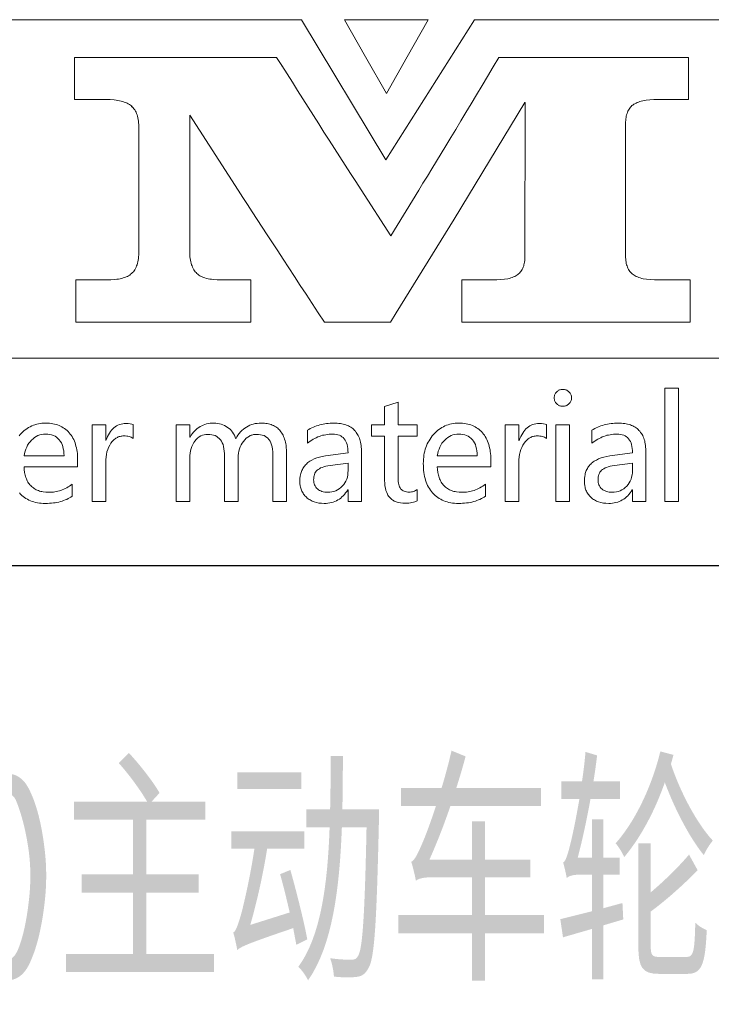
# Model space of a CAD drawing. Header units: millimetres. Extents: x -104 to 1580, y -20 to 1168.
# Tile 6 of 9: x 1404 to 1470, y 78 to 173. Entities that reach past the tile are written whole.
import ezdxf
from ezdxf.enums import TextEntityAlignment as Align

# ---------------------------------------------------------------- set-up
doc = ezdxf.new("R2010")
doc.units = ezdxf.units.MM
doc.header["$LTSCALE"] = 40
for name, color, linetype in [('1轮廓实线层', 7, 'Continuous'), ('6文字层', 3, 'Continuous'), ('图层 1', 7, 'Continuous'), ('图框层', 7, 'Continuous')]:
    doc.layers.add(name, color=color, linetype=linetype)
doc.styles.add('PC_TEXTSTYLE', font='isocp.shx', dxfattribs={"width": 0.8, "bigfont": 'hzfs.shx'})

# ---------------------------------------------------------------- blocks, each defined once
blk = doc.blocks.new('PC_TITLE_BLOCK')
for p, q in [((-32.772, 42.051), (-32.772, 42.06)), ((-36.402, 41.069), (-36.402, 41.079)), ((-36.402, 41.069), (-36.393, 41.069)), ((-32.152, 41.069), (-32.145, 41.069))]:
    blk.add_line(p, q)
at = {"layer": '1轮廓实线层'}
blk.add_line((-60, 30), (0, 30), dxfattribs=at)
at = {"layer": '图层 1', "lineweight": 0}
for p, q in [((-49.444, 43.174), (-32.306, 43.174)), ((-32.306, 43.174), (-30.267, 39.792)), ((-30.257, 43.174), (-31.271, 43.174)), ((-31.271, 43.174), (-30.764, 42.281)), ((-30.267, 39.792), (-28.128, 43.174)), ((-29.245, 43.174), (-30.257, 43.174)), ((-29.75, 42.281), (-29.245, 43.174)), ((-28.128, 43.174), (-9.094, 43.174)), ((-37.79, 41.246), (-37.79, 42.263)), ((-37.79, 42.263), (-35.352, 42.263)), ((-35.352, 42.263), (-32.908, 42.263)), ((-32.908, 42.263), (-32.781, 42.065)), ((-30.764, 42.281), (-30.257, 41.389)), ((-30.257, 41.389), (-29.75, 42.281)), ((-27.677, 42.033), (-27.54, 42.263)), ((-27.54, 42.263), (-25.248, 42.263)), ((-25.248, 42.263), (-22.956, 42.263)), ((-22.956, 42.263), (-22.956, 41.246)), ((-32.781, 42.065), (-32.654, 41.864)), ((-32.654, 41.864), (-32.527, 41.664)), ((-27.814, 41.806), (-27.677, 42.033)), ((-32.527, 41.664), (-32.401, 41.463)), ((-27.946, 41.582), (-27.814, 41.806)), ((-32.401, 41.463), (-32.274, 41.262)), ((-30.257, 41.389), (-30.257, 41.389)), ((-28.208, 41.146), (-28.078, 41.363)), ((-28.078, 41.363), (-27.946, 41.582)), ((-37.034, 41.246), (-37.79, 41.246)), ((-36.929, 41.244), (-37.034, 41.246)), ((-36.831, 41.236), (-36.929, 41.244)), ((-36.784, 41.231), (-36.831, 41.236)), ((-36.741, 41.225), (-36.784, 41.231)), ((-36.699, 41.217), (-36.741, 41.225)), ((-36.659, 41.207), (-36.699, 41.217)), ((-36.62, 41.196), (-36.659, 41.207)), ((-36.586, 41.186), (-36.62, 41.196)), ((-36.551, 41.173), (-36.586, 41.186)), ((-36.52, 41.159), (-36.551, 41.173)), ((-36.49, 41.143), (-36.52, 41.159)), ((-36.461, 41.128), (-36.49, 41.143)), ((-36.438, 41.109), (-36.461, 41.128)), ((-32.274, 41.262), (-32.147, 41.062)), ((-26.909, 41.178), (-28.617, 38.358)), ((-28.335, 40.935), (-28.208, 41.146)), ((-26.909, 37.394), (-26.906, 41.178)), ((-26.906, 41.178), (-26.909, 41.178)), ((-24.279, 41.133), (-24.303, 41.114)), ((-24.255, 41.146), (-24.279, 41.133)), ((-24.226, 41.159), (-24.255, 41.146)), ((-24.197, 41.173), (-24.226, 41.159)), ((-24.168, 41.186), (-24.197, 41.173)), ((-24.134, 41.196), (-24.168, 41.186)), ((-24.099, 41.204), (-24.134, 41.196)), ((-24.063, 41.215), (-24.099, 41.204)), ((-23.983, 41.228), (-24.063, 41.215)), ((-23.893, 41.239), (-23.983, 41.228)), ((-23.799, 41.244), (-23.893, 41.239)), ((-23.695, 41.246), (-23.799, 41.244)), ((-22.956, 41.246), (-23.695, 41.246)), ((-36.414, 41.091), (-36.438, 41.109)), ((-36.393, 41.07), (-36.414, 41.091)), ((-36.372, 41.048), (-36.393, 41.07)), ((-36.353, 41.022), (-36.372, 41.048)), ((-36.335, 40.998), (-36.353, 41.022)), ((-36.319, 40.969), (-36.335, 40.998)), ((-36.303, 40.94), (-36.319, 40.969)), ((-36.29, 40.908), (-36.303, 40.94)), ((-36.277, 40.877), (-36.29, 40.908)), ((-32.147, 41.062), (-32.018, 40.861)), ((-28.459, 40.729), (-28.335, 40.935)), ((-24.443, 40.908), (-24.453, 40.879)), ((-24.435, 40.938), (-24.443, 40.908)), ((-24.421, 40.964), (-24.435, 40.938)), ((-24.408, 40.99), (-24.421, 40.964)), ((-24.395, 41.014), (-24.408, 40.99)), ((-24.379, 41.038), (-24.395, 41.014)), ((-24.361, 41.059), (-24.379, 41.038)), ((-24.342, 41.08), (-24.361, 41.059)), ((-24.324, 41.099), (-24.342, 41.08)), ((-24.303, 41.114), (-24.324, 41.099)), ((-36.266, 40.842), (-36.277, 40.877)), ((-36.258, 40.806), (-36.266, 40.842)), ((-36.25, 40.766), (-36.258, 40.806)), ((-36.245, 40.726), (-36.25, 40.766)), ((-36.24, 40.687), (-36.245, 40.726)), ((-36.234, 40.642), (-36.24, 40.687)), ((-35.001, 40.869), (-35.004, 40.869)), ((-35.004, 40.869), (-35.004, 37.587)), ((-33.832, 39.055), (-35.001, 40.869)), ((-32.018, 40.861), (-31.891, 40.66)), ((-31.891, 40.66), (-31.764, 40.46)), ((-28.58, 40.526), (-28.459, 40.729)), ((-24.474, 40.742), (-24.477, 40.705)), ((-24.477, 40.705), (-24.477, 40.666)), ((-24.477, 40.666), (-24.477, 37.471)), ((-24.472, 40.779), (-24.474, 40.742)), ((-24.466, 40.813), (-24.472, 40.779)), ((-24.461, 40.848), (-24.466, 40.813)), ((-24.453, 40.879), (-24.461, 40.848)), ((-36.234, 40.597), (-36.234, 40.642)), ((-36.232, 40.549), (-36.234, 40.597)), ((-36.232, 37.587), (-36.232, 40.549)), ((-31.764, 40.46), (-31.635, 40.262)), ((-28.699, 40.328), (-28.58, 40.526)), ((-31.635, 40.262), (-31.508, 40.061)), ((-28.818, 40.132), (-28.699, 40.328)), ((-31.508, 40.061), (-31.379, 39.86)), ((-29.045, 39.757), (-28.934, 39.942)), ((-28.934, 39.942), (-28.818, 40.132)), ((-31.379, 39.86), (-31.252, 39.662)), ((-29.156, 39.575), (-29.045, 39.757)), ((-31.252, 39.662), (-31.123, 39.462)), ((-31.123, 39.462), (-30.993, 39.264)), ((-29.264, 39.396), (-29.156, 39.575)), ((-30.993, 39.264), (-30.864, 39.063)), ((-29.475, 39.055), (-29.372, 39.224)), ((-29.372, 39.224), (-29.264, 39.396)), ((-33.721, 38.883), (-33.832, 39.055)), ((-30.864, 39.063), (-30.146, 37.957)), ((-30.151, 37.957), (-29.475, 39.055)), ((-33.61, 38.712), (-33.721, 38.883)), ((-33.494, 38.535), (-33.61, 38.712)), ((-33.378, 38.353), (-33.494, 38.535)), ((-33.256, 38.168), (-33.378, 38.353)), ((-28.617, 38.358), (-30.016, 36.1)), ((-33.135, 37.978), (-33.256, 38.168)), ((-33.008, 37.785), (-33.135, 37.978)), ((-30.146, 37.957), (-30.151, 37.957)), ((-36.234, 37.539), (-36.232, 37.587)), ((-35.004, 37.587), (-35.004, 37.539)), ((-35.004, 37.587), (-35.004, 37.587)), ((-32.878, 37.59), (-33.008, 37.785)), ((-32.746, 37.389), (-32.878, 37.59)), ((-36.266, 37.294), (-36.258, 37.331)), ((-36.258, 37.331), (-36.25, 37.368)), ((-36.25, 37.368), (-36.245, 37.41)), ((-36.245, 37.41), (-36.24, 37.45)), ((-36.24, 37.45), (-36.234, 37.494)), ((-36.234, 37.494), (-36.234, 37.539)), ((-35.004, 37.539), (-35.001, 37.494)), ((-35.001, 37.494), (-34.999, 37.452)), ((-34.999, 37.452), (-34.993, 37.41)), ((-34.993, 37.41), (-34.988, 37.37)), ((-34.988, 37.37), (-34.98, 37.331)), ((-34.98, 37.331), (-34.972, 37.294)), ((-32.614, 37.183), (-32.746, 37.389)), ((-26.925, 37.289), (-26.917, 37.323)), ((-26.917, 37.323), (-26.911, 37.357)), ((-26.911, 37.357), (-26.909, 37.394)), ((-24.477, 37.471), (-24.477, 37.431)), ((-24.477, 37.431), (-24.474, 37.394)), ((-24.474, 37.394), (-24.472, 37.357)), ((-24.472, 37.357), (-24.466, 37.323)), ((-24.466, 37.323), (-24.461, 37.289)), ((-36.388, 37.067), (-36.366, 37.088)), ((-36.366, 37.088), (-36.348, 37.112)), ((-36.348, 37.112), (-36.332, 37.138)), ((-36.332, 37.138), (-36.316, 37.167)), ((-36.316, 37.167), (-36.3, 37.196)), ((-36.3, 37.196), (-36.287, 37.228)), ((-36.287, 37.228), (-36.277, 37.26)), ((-36.277, 37.26), (-36.266, 37.294)), ((-34.972, 37.294), (-34.962, 37.26)), ((-34.962, 37.26), (-34.949, 37.228)), ((-34.949, 37.228), (-34.938, 37.196)), ((-34.938, 37.196), (-34.922, 37.167)), ((-34.922, 37.167), (-34.906, 37.138)), ((-34.906, 37.138), (-34.89, 37.112)), ((-34.89, 37.112), (-34.872, 37.088)), ((-34.872, 37.088), (-34.853, 37.067)), ((-32.477, 36.974), (-32.614, 37.183)), ((-27.022, 37.077), (-27.006, 37.098)), ((-27.006, 37.098), (-26.991, 37.12)), ((-26.991, 37.12), (-26.975, 37.146)), ((-26.975, 37.146), (-26.962, 37.172)), ((-26.962, 37.172), (-26.951, 37.199)), ((-26.951, 37.199), (-26.94, 37.228)), ((-26.94, 37.228), (-26.933, 37.257)), ((-26.933, 37.257), (-26.925, 37.289)), ((-24.461, 37.289), (-24.453, 37.257)), ((-24.453, 37.257), (-24.443, 37.228)), ((-24.443, 37.228), (-24.432, 37.199)), ((-24.432, 37.199), (-24.421, 37.172)), ((-24.421, 37.172), (-24.408, 37.146)), ((-24.408, 37.146), (-24.393, 37.122)), ((-24.393, 37.122), (-24.377, 37.098)), ((-24.377, 37.098), (-24.358, 37.077)), ((-37.755, 35.871), (-37.755, 36.89)), ((-37.755, 36.89), (-37.016, 36.89)), ((-37.016, 36.89), (-36.91, 36.893)), ((-36.91, 36.893), (-36.815, 36.9)), ((-36.815, 36.9), (-36.77, 36.906)), ((-36.77, 36.906), (-36.728, 36.911)), ((-36.728, 36.911), (-36.686, 36.919)), ((-36.686, 36.919), (-36.649, 36.929)), ((-36.649, 36.929), (-36.612, 36.94)), ((-36.612, 36.94), (-36.575, 36.951)), ((-36.575, 36.951), (-36.543, 36.964)), ((-36.543, 36.964), (-36.512, 36.977)), ((-36.512, 36.977), (-36.483, 36.993)), ((-36.483, 36.993), (-36.456, 37.009)), ((-36.456, 37.009), (-36.432, 37.027)), ((-36.432, 37.027), (-36.409, 37.046)), ((-36.409, 37.046), (-36.388, 37.067)), ((-34.853, 37.067), (-34.832, 37.046)), ((-34.832, 37.046), (-34.811, 37.027)), ((-34.811, 37.027), (-34.787, 37.009)), ((-34.787, 37.009), (-34.761, 36.993)), ((-34.761, 36.993), (-34.732, 36.977)), ((-34.732, 36.977), (-34.703, 36.964)), ((-34.703, 36.964), (-34.671, 36.951)), ((-34.671, 36.951), (-34.637, 36.94)), ((-34.637, 36.94), (-34.6, 36.929)), ((-34.6, 36.929), (-34.563, 36.919)), ((-34.563, 36.919), (-34.523, 36.911)), ((-34.523, 36.911), (-34.481, 36.906)), ((-34.481, 36.906), (-34.439, 36.9)), ((-34.439, 36.9), (-34.344, 36.893)), ((-34.344, 36.893), (-34.244, 36.89)), ((-34.244, 36.89), (-33.528, 36.89)), ((-33.528, 36.89), (-33.528, 35.871)), ((-32.337, 36.76), (-32.477, 36.974)), ((-28.43, 35.871), (-28.43, 36.89)), ((-28.43, 36.89), (-27.688, 36.89)), ((-27.688, 36.89), (-27.585, 36.893)), ((-27.585, 36.893), (-27.49, 36.898)), ((-27.49, 36.898), (-27.402, 36.908)), ((-27.402, 36.908), (-27.321, 36.922)), ((-27.321, 36.922), (-27.284, 36.929)), ((-27.284, 36.929), (-27.249, 36.94)), ((-27.249, 36.94), (-27.218, 36.951)), ((-27.218, 36.951), (-27.186, 36.964)), ((-27.186, 36.964), (-27.157, 36.974)), ((-27.157, 36.974), (-27.131, 36.99)), ((-27.131, 36.99), (-27.104, 37.003)), ((-27.104, 37.003), (-27.083, 37.019)), ((-27.083, 37.019), (-27.062, 37.038)), ((-27.062, 37.038), (-27.041, 37.056)), ((-27.041, 37.056), (-27.022, 37.077)), ((-24.358, 37.077), (-24.34, 37.056)), ((-24.34, 37.056), (-24.319, 37.038)), ((-24.319, 37.038), (-24.297, 37.019)), ((-24.297, 37.019), (-24.274, 37.003)), ((-24.274, 37.003), (-24.247, 36.99)), ((-24.247, 36.99), (-24.221, 36.974)), ((-24.221, 36.974), (-24.192, 36.964)), ((-24.192, 36.964), (-24.16, 36.951)), ((-24.16, 36.951), (-24.126, 36.94)), ((-24.126, 36.94), (-24.089, 36.929)), ((-24.089, 36.929), (-24.052, 36.922)), ((-24.052, 36.922), (-23.97, 36.908)), ((-23.97, 36.908), (-23.88, 36.898)), ((-23.88, 36.898), (-23.782, 36.893)), ((-23.782, 36.893), (-23.677, 36.89)), ((-23.677, 36.89), (-22.922, 36.89)), ((-22.922, 36.89), (-22.922, 35.871)), ((-32.195, 36.544), (-32.337, 36.76)), ((-32.049, 36.325), (-32.195, 36.544)), ((-31.902, 36.1), (-32.049, 36.325)), ((-31.751, 35.871), (-31.902, 36.1)), ((-30.016, 36.1), (-30.159, 35.871)), ((-35.64, 35.871), (-37.755, 35.871)), ((-33.528, 35.871), (-35.64, 35.871)), ((-30.956, 35.871), (-31.751, 35.871)), ((-30.159, 35.871), (-30.956, 35.871)), ((-25.673, 35.871), (-28.43, 35.871)), ((-22.922, 35.871), (-25.673, 35.871)), ((-9.094, 35.002), (-49.444, 35.002))]:
    blk.add_line(p, q, dxfattribs=at)
for points in [[(-26.201, 34.046), (-26.201, 34.067), (-26.198, 34.086), (-26.193, 34.107), (-26.188, 34.125), (-26.18, 34.144), (-26.17, 34.16), (-26.156, 34.176), (-26.143, 34.191), (-26.127, 34.205), (-26.111, 34.218), (-26.096, 34.228), (-26.077, 34.236), (-26.059, 34.242), (-26.038, 34.247), (-26.016, 34.25), (-25.995, 34.25), (-25.974, 34.25), (-25.953, 34.247), (-25.934, 34.242), (-25.913, 34.236), (-25.897, 34.228), (-25.879, 34.218), (-25.863, 34.205), (-25.847, 34.191), (-25.831, 34.178), (-25.821, 34.16), (-25.81, 34.144), (-25.8, 34.125), (-25.795, 34.107), (-25.789, 34.089), (-25.787, 34.067), (-25.787, 34.046), (-25.787, 34.023), (-25.789, 34.004), (-25.795, 33.983), (-25.8, 33.964), (-25.81, 33.948), (-25.821, 33.93), (-25.831, 33.914), (-25.847, 33.901), (-25.863, 33.885), (-25.879, 33.875), (-25.897, 33.864), (-25.913, 33.856), (-25.934, 33.851), (-25.953, 33.846), (-25.974, 33.843), (-25.995, 33.843), (-26.019, 33.843), (-26.04, 33.846), (-26.059, 33.851), (-26.077, 33.856), (-26.096, 33.864), (-26.111, 33.875), (-26.127, 33.885), (-26.143, 33.901), (-26.156, 33.914), (-26.17, 33.93), (-26.18, 33.948), (-26.188, 33.964), (-26.193, 33.983), (-26.198, 34.004), (-26.201, 34.023), (-26.201, 34.046), (-26.201, 34.046)], [(-23.532, 31.541), (-23.532, 34.281), (-23.204, 34.281), (-23.204, 31.541), (-23.532, 31.541), (-23.532, 31.541)], [(-29.512, 31.559), (-29.541, 31.546), (-29.57, 31.533), (-29.602, 31.525), (-29.639, 31.517), (-29.676, 31.509), (-29.715, 31.503), (-29.758, 31.501), (-29.8, 31.501), (-29.861, 31.503), (-29.919, 31.509), (-29.969, 31.52), (-30.019, 31.535), (-30.04, 31.546), (-30.064, 31.554), (-30.085, 31.567), (-30.103, 31.578), (-30.122, 31.591), (-30.14, 31.607), (-30.159, 31.622), (-30.175, 31.638), (-30.188, 31.657), (-30.204, 31.675), (-30.217, 31.696), (-30.228, 31.718), (-30.249, 31.762), (-30.267, 31.81), (-30.28, 31.865), (-30.291, 31.923), (-30.296, 31.984), (-30.299, 32.053), (-30.299, 33.122), (-30.616, 33.122), (-30.616, 33.391), (-30.299, 33.391), (-30.299, 33.838), (-29.971, 33.941), (-29.971, 33.391), (-29.512, 33.391), (-29.512, 33.122), (-29.971, 33.122), (-29.971, 32.111), (-29.971, 32.066), (-29.969, 32.026), (-29.964, 31.987), (-29.956, 31.952), (-29.948, 31.923), (-29.937, 31.894), (-29.924, 31.871), (-29.911, 31.85), (-29.892, 31.831), (-29.874, 31.815), (-29.853, 31.802), (-29.829, 31.789), (-29.8, 31.781), (-29.771, 31.776), (-29.739, 31.77), (-29.705, 31.77), (-29.678, 31.77), (-29.652, 31.773), (-29.626, 31.778), (-29.602, 31.786), (-29.578, 31.794), (-29.554, 31.805), (-29.533, 31.818), (-29.512, 31.831), (-29.512, 31.559), (-29.512, 31.559)], [(-37.713, 32.383), (-39.007, 32.383), (-39.004, 32.312), (-38.994, 32.243), (-38.988, 32.211), (-38.98, 32.18), (-38.972, 32.151), (-38.962, 32.121), (-38.951, 32.092), (-38.941, 32.066), (-38.928, 32.04), (-38.912, 32.013), (-38.898, 31.989), (-38.883, 31.968), (-38.864, 31.944), (-38.846, 31.926), (-38.825, 31.905), (-38.803, 31.886), (-38.782, 31.871), (-38.761, 31.855), (-38.737, 31.839), (-38.711, 31.826), (-38.687, 31.815), (-38.661, 31.805), (-38.632, 31.794), (-38.605, 31.786), (-38.576, 31.781), (-38.545, 31.773), (-38.481, 31.768), (-38.415, 31.765), (-38.376, 31.765), (-38.339, 31.768), (-38.299, 31.77), (-38.262, 31.776), (-38.225, 31.784), (-38.188, 31.791), (-38.154, 31.802), (-38.117, 31.812), (-38.083, 31.826), (-38.046, 31.842), (-38.011, 31.857), (-37.977, 31.876), (-37.943, 31.894), (-37.911, 31.916), (-37.877, 31.939), (-37.845, 31.963), (-37.845, 31.67), (-37.877, 31.649), (-37.908, 31.63), (-37.943, 31.612), (-37.977, 31.593), (-38.011, 31.58), (-38.051, 31.564), (-38.088, 31.551), (-38.127, 31.541), (-38.17, 31.53), (-38.212, 31.522), (-38.254, 31.514), (-38.299, 31.509), (-38.347, 31.503), (-38.394, 31.501), (-38.442, 31.498), (-38.492, 31.498), (-38.542, 31.498), (-38.59, 31.501), (-38.637, 31.506), (-38.682, 31.514), (-38.727, 31.522), (-38.769, 31.533), (-38.809, 31.546), (-38.848, 31.562), (-38.888, 31.578), (-38.925, 31.596), (-38.962, 31.617), (-38.996, 31.641), (-39.028, 31.665), (-39.06, 31.691), (-39.091, 31.72), (-39.118, 31.752)], [(-39.128, 33.125), (-39.097, 33.159), (-39.065, 33.193), (-39.033, 33.225), (-39.001, 33.254), (-38.967, 33.281), (-38.93, 33.304), (-38.896, 33.328), (-38.859, 33.349), (-38.819, 33.368), (-38.782, 33.384), (-38.743, 33.397), (-38.7, 33.407), (-38.658, 33.418), (-38.616, 33.426), (-38.574, 33.431), (-38.529, 33.434), (-38.484, 33.436), (-38.439, 33.434), (-38.394, 33.431), (-38.352, 33.426), (-38.312, 33.42), (-38.273, 33.413), (-38.233, 33.402), (-38.196, 33.391), (-38.159, 33.378), (-38.125, 33.362), (-38.091, 33.344), (-38.059, 33.325), (-38.027, 33.304), (-37.998, 33.281), (-37.969, 33.257), (-37.943, 33.23), (-37.916, 33.201), (-37.892, 33.172), (-37.869, 33.141), (-37.848, 33.109), (-37.826, 33.075), (-37.808, 33.038), (-37.792, 33.001), (-37.776, 32.961), (-37.763, 32.921), (-37.753, 32.879), (-37.742, 32.837), (-37.731, 32.792), (-37.726, 32.747), (-37.718, 32.7), (-37.716, 32.652), (-37.713, 32.599), (-37.713, 32.549), (-37.713, 32.383), (-37.713, 32.383)], [(-36.372, 33.067), (-36.393, 33.08), (-36.417, 33.093), (-36.44, 33.104), (-36.469, 33.112), (-36.498, 33.117), (-36.527, 33.122), (-36.562, 33.125), (-36.596, 33.125), (-36.62, 33.125), (-36.644, 33.122), (-36.665, 33.119), (-36.689, 33.114), (-36.71, 33.109), (-36.731, 33.101), (-36.752, 33.09), (-36.77, 33.082), (-36.789, 33.069), (-36.81, 33.056), (-36.828, 33.04), (-36.844, 33.024), (-36.879, 32.99), (-36.91, 32.948), (-36.939, 32.9), (-36.966, 32.85), (-36.987, 32.797), (-37.005, 32.742), (-37.019, 32.681), (-37.026, 32.618), (-37.034, 32.549), (-37.034, 32.478), (-37.034, 31.541), (-37.362, 31.541), (-37.362, 33.391), (-37.034, 33.391), (-37.034, 33.016), (-37.029, 33.016), (-37.011, 33.064), (-36.99, 33.112), (-36.968, 33.154), (-36.945, 33.193), (-36.921, 33.23), (-36.894, 33.265), (-36.865, 33.294), (-36.836, 33.323), (-36.805, 33.347), (-36.773, 33.368), (-36.739, 33.384), (-36.702, 33.399), (-36.665, 33.41), (-36.625, 33.418), (-36.586, 33.423), (-36.543, 33.423), (-36.49, 33.423), (-36.443, 33.418), (-36.403, 33.41), (-36.372, 33.399), (-36.372, 33.067), (-36.372, 33.067)], [(-32.667, 31.541), (-32.995, 31.541), (-32.995, 32.605), (-32.995, 32.676), (-33, 32.745), (-33.008, 32.805), (-33.018, 32.863), (-33.032, 32.914), (-33.048, 32.958), (-33.066, 33.001), (-33.09, 33.035), (-33.1, 33.051), (-33.114, 33.064), (-33.127, 33.08), (-33.143, 33.09), (-33.177, 33.114), (-33.211, 33.133), (-33.253, 33.146), (-33.296, 33.156), (-33.346, 33.162), (-33.396, 33.164), (-33.42, 33.164), (-33.441, 33.162), (-33.462, 33.159), (-33.483, 33.154), (-33.504, 33.148), (-33.525, 33.141), (-33.544, 33.133), (-33.565, 33.122), (-33.602, 33.098), (-33.639, 33.069), (-33.673, 33.035), (-33.705, 32.995), (-33.737, 32.953), (-33.763, 32.908), (-33.784, 32.861), (-33.803, 32.811), (-33.816, 32.76), (-33.826, 32.708), (-33.832, 32.652), (-33.834, 32.597), (-33.834, 31.541), (-34.162, 31.541), (-34.162, 32.636), (-34.164, 32.702), (-34.17, 32.76), (-34.178, 32.816), (-34.188, 32.869), (-34.201, 32.916), (-34.22, 32.958), (-34.241, 32.998), (-34.265, 33.032), (-34.291, 33.064), (-34.323, 33.09), (-34.354, 33.114), (-34.391, 33.133), (-34.431, 33.146), (-34.473, 33.156), (-34.521, 33.162), (-34.568, 33.164), (-34.616, 33.162), (-34.658, 33.154), (-34.7, 33.143), (-34.74, 33.125), (-34.78, 33.101), (-34.814, 33.075), (-34.848, 33.04), (-34.88, 33.003), (-34.909, 32.964), (-34.933, 32.919), (-34.954, 32.871), (-34.972, 32.821), (-34.985, 32.768), (-34.996, 32.713), (-35.001, 32.655), (-35.004, 32.594), (-35.004, 31.541), (-35.331, 31.541), (-35.331, 33.391), (-35.004, 33.391), (-35.004, 33.098), (-34.996, 33.098), (-34.97, 33.141), (-34.943, 33.178), (-34.917, 33.214), (-34.885, 33.246), (-34.856, 33.275), (-34.822, 33.304), (-34.787, 33.328), (-34.753, 33.352), (-34.716, 33.37), (-34.679, 33.389), (-34.64, 33.402), (-34.597, 33.415), (-34.555, 33.423), (-34.51, 33.431), (-34.465, 33.434), (-34.418, 33.436), (-34.373, 33.434), (-34.328, 33.428), (-34.286, 33.42), (-34.244, 33.41), (-34.204, 33.397), (-34.164, 33.378), (-34.127, 33.357), (-34.09, 33.333), (-34.056, 33.307), (-34.024, 33.278), (-33.995, 33.246), (-33.969, 33.214), (-33.948, 33.178), (-33.927, 33.141), (-33.908, 33.098), (-33.892, 33.056), (-33.866, 33.104), (-33.84, 33.146), (-33.808, 33.186), (-33.779, 33.222), (-33.745, 33.257), (-33.71, 33.288), (-33.673, 33.315), (-33.636, 33.341), (-33.597, 33.362), (-33.557, 33.384), (-33.515, 33.399), (-33.47, 33.413), (-33.425, 33.423), (-33.378, 33.428), (-33.327, 33.434), (-33.277, 33.436), (-33.24, 33.434), (-33.203, 33.431), (-33.169, 33.428), (-33.135, 33.423), (-33.103, 33.418), (-33.069, 33.41), (-33.04, 33.399), (-33.011, 33.389), (-32.982, 33.376), (-32.955, 33.362), (-32.929, 33.347), (-32.905, 33.331), (-32.881, 33.312), (-32.86, 33.291), (-32.839, 33.27), (-32.82, 33.246), (-32.802, 33.222), (-32.783, 33.196), (-32.768, 33.17), (-32.752, 33.141), (-32.739, 33.112), (-32.725, 33.08), (-32.715, 33.046), (-32.704, 33.011), (-32.696, 32.977), (-32.688, 32.937), (-32.68, 32.9), (-32.675, 32.858), (-32.67, 32.774), (-32.667, 32.681), (-32.667, 31.541), (-32.667, 31.541)], [(-32.163, 33.265), (-32.129, 33.283), (-32.094, 33.304), (-32.057, 33.323), (-32.02, 33.339), (-31.983, 33.354), (-31.944, 33.368), (-31.907, 33.381), (-31.867, 33.391), (-31.825, 33.402), (-31.785, 33.41), (-31.743, 33.418), (-31.701, 33.426), (-31.659, 33.428), (-31.614, 33.434), (-31.572, 33.434), (-31.527, 33.436), (-31.484, 33.434), (-31.445, 33.434), (-31.405, 33.428), (-31.368, 33.423), (-31.334, 33.418), (-31.3, 33.41), (-31.265, 33.402), (-31.234, 33.391), (-31.202, 33.381), (-31.173, 33.368), (-31.144, 33.352), (-31.117, 33.336), (-31.094, 33.32), (-31.067, 33.302), (-31.046, 33.281), (-31.025, 33.259), (-31.004, 33.238), (-30.985, 33.212), (-30.967, 33.188), (-30.951, 33.162), (-30.935, 33.133), (-30.922, 33.104), (-30.909, 33.072), (-30.898, 33.04), (-30.888, 33.006), (-30.88, 32.972), (-30.872, 32.935), (-30.867, 32.898), (-30.861, 32.858), (-30.859, 32.818), (-30.856, 32.776), (-30.856, 32.734), (-30.856, 31.541), (-31.181, 31.541), (-31.181, 31.828), (-31.189, 31.828), (-31.215, 31.786), (-31.242, 31.749), (-31.268, 31.715), (-31.297, 31.683), (-31.329, 31.654), (-31.36, 31.625), (-31.392, 31.601), (-31.426, 31.58), (-31.463, 31.562), (-31.5, 31.543), (-31.54, 31.53), (-31.579, 31.52), (-31.622, 31.509), (-31.667, 31.503), (-31.711, 31.498), (-31.756, 31.498), (-31.822, 31.501), (-31.886, 31.506), (-31.944, 31.517), (-31.999, 31.533), (-32.026, 31.543), (-32.049, 31.554), (-32.076, 31.567), (-32.1, 31.58), (-32.121, 31.593), (-32.144, 31.609), (-32.166, 31.625), (-32.184, 31.644), (-32.205, 31.662), (-32.224, 31.68), (-32.24, 31.702), (-32.255, 31.723), (-32.269, 31.744), (-32.282, 31.768), (-32.295, 31.789), (-32.306, 31.815), (-32.313, 31.839), (-32.321, 31.865), (-32.329, 31.892), (-32.335, 31.918), (-32.343, 31.976), (-32.345, 32.037), (-32.343, 32.1), (-32.335, 32.158), (-32.329, 32.187), (-32.324, 32.217), (-32.316, 32.243), (-32.306, 32.269), (-32.295, 32.293), (-32.284, 32.319), (-32.271, 32.343), (-32.258, 32.364), (-32.242, 32.385), (-32.226, 32.407), (-32.211, 32.428), (-32.189, 32.446), (-32.171, 32.465), (-32.15, 32.483), (-32.129, 32.499), (-32.105, 32.515), (-32.055, 32.544), (-31.999, 32.57), (-31.939, 32.594), (-31.873, 32.613), (-31.804, 32.628), (-31.73, 32.642), (-31.181, 32.718), (-31.183, 32.774), (-31.186, 32.824), (-31.194, 32.871), (-31.205, 32.916), (-31.218, 32.956), (-31.234, 32.995), (-31.252, 33.027), (-31.276, 33.059), (-31.3, 33.085), (-31.329, 33.106), (-31.358, 33.127), (-31.392, 33.143), (-31.429, 33.156), (-31.469, 33.164), (-31.511, 33.17), (-31.556, 33.172), (-31.598, 33.17), (-31.638, 33.167), (-31.68, 33.164), (-31.719, 33.156), (-31.759, 33.148), (-31.799, 33.141), (-31.836, 33.127), (-31.875, 33.114), (-31.912, 33.101), (-31.949, 33.082), (-31.986, 33.064), (-32.023, 33.046), (-32.057, 33.024), (-32.094, 33.001), (-32.129, 32.974), (-32.163, 32.948), (-32.163, 33.265), (-32.163, 33.265)], [(-27.732, 32.383), (-29.026, 32.383), (-29.024, 32.312), (-29.013, 32.243), (-29.008, 32.211), (-29, 32.18), (-28.992, 32.151), (-28.981, 32.121), (-28.971, 32.092), (-28.96, 32.066), (-28.947, 32.04), (-28.934, 32.013), (-28.918, 31.989), (-28.902, 31.968), (-28.884, 31.944), (-28.865, 31.926), (-28.844, 31.905), (-28.826, 31.886), (-28.802, 31.871), (-28.781, 31.855), (-28.757, 31.839), (-28.733, 31.826), (-28.707, 31.815), (-28.68, 31.805), (-28.654, 31.794), (-28.625, 31.786), (-28.596, 31.781), (-28.564, 31.773), (-28.501, 31.768), (-28.435, 31.765), (-28.395, 31.765), (-28.358, 31.768), (-28.321, 31.77), (-28.282, 31.776), (-28.245, 31.784), (-28.208, 31.791), (-28.173, 31.802), (-28.136, 31.812), (-28.102, 31.826), (-28.065, 31.842), (-28.031, 31.857), (-27.996, 31.876), (-27.962, 31.894), (-27.93, 31.916), (-27.896, 31.939), (-27.864, 31.963), (-27.864, 31.67), (-27.896, 31.649), (-27.928, 31.63), (-27.962, 31.612), (-27.996, 31.593), (-28.034, 31.58), (-28.07, 31.564), (-28.107, 31.551), (-28.147, 31.541), (-28.189, 31.53), (-28.232, 31.522), (-28.276, 31.514), (-28.321, 31.509), (-28.366, 31.503), (-28.414, 31.501), (-28.461, 31.498), (-28.511, 31.498), (-28.562, 31.498), (-28.609, 31.501), (-28.657, 31.506), (-28.701, 31.514), (-28.746, 31.522), (-28.789, 31.533), (-28.831, 31.546), (-28.87, 31.562), (-28.908, 31.578), (-28.944, 31.596), (-28.981, 31.617), (-29.016, 31.641), (-29.047, 31.665), (-29.079, 31.691), (-29.111, 31.72), (-29.14, 31.752), (-29.166, 31.784), (-29.193, 31.818), (-29.216, 31.855), (-29.238, 31.892), (-29.259, 31.931), (-29.277, 31.971), (-29.293, 32.013), (-29.309, 32.055), (-29.322, 32.1), (-29.333, 32.148), (-29.34, 32.195), (-29.348, 32.246), (-29.356, 32.296), (-29.359, 32.348), (-29.362, 32.401), (-29.364, 32.457), (-29.362, 32.51), (-29.359, 32.562), (-29.354, 32.613), (-29.348, 32.663), (-29.34, 32.71), (-29.33, 32.755), (-29.317, 32.803), (-29.301, 32.845), (-29.285, 32.89), (-29.267, 32.932), (-29.248, 32.972), (-29.224, 33.011), (-29.2, 33.051), (-29.174, 33.088), (-29.148, 33.125), (-29.116, 33.159), (-29.084, 33.193), (-29.053, 33.225), (-29.021, 33.254), (-28.987, 33.281), (-28.95, 33.304), (-28.915, 33.328), (-28.878, 33.349), (-28.842, 33.368), (-28.802, 33.384), (-28.762, 33.397), (-28.72, 33.407), (-28.68, 33.418), (-28.635, 33.426), (-28.593, 33.431), (-28.548, 33.434), (-28.503, 33.436), (-28.459, 33.434), (-28.414, 33.431), (-28.371, 33.426), (-28.332, 33.42), (-28.292, 33.413), (-28.253, 33.402), (-28.216, 33.391), (-28.179, 33.378), (-28.144, 33.362), (-28.113, 33.344), (-28.078, 33.325), (-28.049, 33.304), (-28.018, 33.281), (-27.989, 33.257), (-27.962, 33.23), (-27.936, 33.201), (-27.912, 33.172), (-27.888, 33.141), (-27.867, 33.109), (-27.846, 33.075), (-27.828, 33.038), (-27.812, 33.001), (-27.796, 32.961), (-27.783, 32.921), (-27.772, 32.879), (-27.762, 32.837), (-27.751, 32.792), (-27.746, 32.747), (-27.74, 32.7), (-27.735, 32.652), (-27.732, 32.599), (-27.732, 32.549), (-27.732, 32.383), (-27.732, 32.383)], [(-26.391, 33.067), (-26.412, 33.08), (-26.436, 33.093), (-26.46, 33.104), (-26.489, 33.112), (-26.518, 33.117), (-26.55, 33.122), (-26.581, 33.125), (-26.616, 33.125), (-26.639, 33.125), (-26.663, 33.122), (-26.684, 33.119), (-26.708, 33.114), (-26.729, 33.109), (-26.75, 33.101), (-26.771, 33.09), (-26.79, 33.082), (-26.811, 33.069), (-26.83, 33.056), (-26.848, 33.04), (-26.864, 33.024), (-26.898, 32.99), (-26.93, 32.948), (-26.959, 32.9), (-26.985, 32.85), (-27.006, 32.797), (-27.025, 32.742), (-27.038, 32.681), (-27.046, 32.618), (-27.054, 32.549), (-27.054, 32.478), (-27.054, 31.541), (-27.384, 31.541), (-27.384, 33.391), (-27.054, 33.391), (-27.054, 33.016), (-27.049, 33.016), (-27.03, 33.064), (-27.009, 33.112), (-26.988, 33.154), (-26.964, 33.193), (-26.94, 33.23), (-26.914, 33.265), (-26.885, 33.294), (-26.856, 33.323), (-26.824, 33.347), (-26.792, 33.368), (-26.758, 33.384), (-26.724, 33.399), (-26.684, 33.41), (-26.647, 33.418), (-26.605, 33.423), (-26.563, 33.423), (-26.51, 33.423), (-26.462, 33.418), (-26.423, 33.41), (-26.391, 33.399), (-26.391, 33.067), (-26.391, 33.067)], [(-26.164, 31.541), (-26.164, 33.391), (-25.837, 33.391), (-25.837, 31.541), (-26.164, 31.541), (-26.164, 31.541)], [(-25.293, 33.265), (-25.258, 33.283), (-25.224, 33.304), (-25.187, 33.323), (-25.15, 33.339), (-25.113, 33.354), (-25.074, 33.368), (-25.037, 33.381), (-24.997, 33.391), (-24.958, 33.402), (-24.915, 33.41), (-24.873, 33.418), (-24.831, 33.426), (-24.789, 33.428), (-24.746, 33.434), (-24.701, 33.434), (-24.657, 33.436), (-24.614, 33.434), (-24.575, 33.434), (-24.538, 33.428), (-24.501, 33.423), (-24.464, 33.418), (-24.429, 33.41), (-24.395, 33.402), (-24.363, 33.391), (-24.332, 33.381), (-24.303, 33.368), (-24.276, 33.352), (-24.247, 33.336), (-24.223, 33.32), (-24.2, 33.302), (-24.176, 33.281), (-24.155, 33.259), (-24.134, 33.238), (-24.115, 33.212), (-24.097, 33.188), (-24.081, 33.162), (-24.065, 33.133), (-24.052, 33.104), (-24.039, 33.072), (-24.028, 33.04), (-24.018, 33.006), (-24.01, 32.972), (-24.004, 32.935), (-23.997, 32.898), (-23.994, 32.858), (-23.989, 32.818), (-23.989, 32.776), (-23.986, 32.734), (-23.986, 31.541), (-24.311, 31.541), (-24.311, 31.828), (-24.319, 31.828), (-24.345, 31.786), (-24.371, 31.749), (-24.398, 31.715), (-24.427, 31.683), (-24.459, 31.654), (-24.49, 31.625), (-24.525, 31.601), (-24.559, 31.58), (-24.593, 31.562), (-24.633, 31.543), (-24.67, 31.53), (-24.712, 31.52), (-24.754, 31.509), (-24.796, 31.503), (-24.841, 31.498), (-24.886, 31.498), (-24.952, 31.501), (-25.016, 31.506), (-25.074, 31.517), (-25.129, 31.533), (-25.156, 31.543), (-25.182, 31.554), (-25.206, 31.567), (-25.229, 31.58), (-25.253, 31.593), (-25.274, 31.609), (-25.295, 31.625), (-25.317, 31.644), (-25.335, 31.662), (-25.354, 31.68), (-25.369, 31.702), (-25.385, 31.723), (-25.399, 31.744), (-25.412, 31.768), (-25.425, 31.789), (-25.435, 31.815), (-25.443, 31.839), (-25.454, 31.865), (-25.459, 31.892), (-25.465, 31.918), (-25.472, 31.976), (-25.475, 32.037), (-25.472, 32.1), (-25.465, 32.158), (-25.459, 32.187), (-25.454, 32.217), (-25.446, 32.243), (-25.435, 32.269), (-25.427, 32.293), (-25.414, 32.319), (-25.401, 32.343), (-25.388, 32.364), (-25.375, 32.385), (-25.356, 32.407), (-25.34, 32.428), (-25.322, 32.446), (-25.301, 32.465), (-25.28, 32.483), (-25.258, 32.499), (-25.235, 32.515), (-25.185, 32.544), (-25.129, 32.57), (-25.068, 32.594), (-25.005, 32.613), (-24.934, 32.628), (-24.86, 32.642), (-24.311, 32.718), (-24.313, 32.774), (-24.316, 32.824), (-24.324, 32.871), (-24.334, 32.916), (-24.348, 32.956), (-24.363, 32.995), (-24.382, 33.027), (-24.406, 33.059), (-24.429, 33.085), (-24.459, 33.106), (-24.487, 33.127), (-24.522, 33.143), (-24.559, 33.156), (-24.598, 33.164), (-24.641, 33.17), (-24.685, 33.172), (-24.728, 33.17), (-24.77, 33.167), (-24.81, 33.164), (-24.849, 33.156), (-24.889, 33.148), (-24.928, 33.141), (-24.965, 33.127), (-25.005, 33.114), (-25.042, 33.101), (-25.079, 33.082), (-25.116, 33.064), (-25.153, 33.046), (-25.19, 33.024), (-25.224, 33.001), (-25.258, 32.974), (-25.293, 32.948), (-25.293, 33.265), (-25.293, 33.265)], [(-38.04, 32.647), (-38.043, 32.708), (-38.048, 32.763), (-38.059, 32.818), (-38.069, 32.869), (-38.088, 32.916), (-38.106, 32.958), (-38.133, 32.998), (-38.159, 33.035), (-38.191, 33.067), (-38.223, 33.093), (-38.259, 33.117), (-38.299, 33.138), (-38.344, 33.151), (-38.389, 33.162), (-38.436, 33.17), (-38.489, 33.172), (-38.537, 33.17), (-38.584, 33.162), (-38.629, 33.151), (-38.671, 33.135), (-38.714, 33.114), (-38.753, 33.09), (-38.79, 33.059), (-38.827, 33.027), (-38.862, 32.987), (-38.893, 32.948), (-38.92, 32.903), (-38.943, 32.858), (-38.964, 32.808), (-38.983, 32.758), (-38.996, 32.702), (-39.007, 32.647), (-38.04, 32.647), (-38.04, 32.647)], [(-28.06, 32.647), (-28.062, 32.708), (-28.068, 32.763), (-28.078, 32.818), (-28.092, 32.869), (-28.107, 32.916), (-28.128, 32.958), (-28.152, 32.998), (-28.179, 33.035), (-28.21, 33.067), (-28.245, 33.093), (-28.279, 33.117), (-28.319, 33.138), (-28.364, 33.151), (-28.408, 33.162), (-28.456, 33.17), (-28.509, 33.172), (-28.556, 33.17), (-28.604, 33.162), (-28.649, 33.151), (-28.691, 33.135), (-28.733, 33.114), (-28.773, 33.09), (-28.81, 33.059), (-28.847, 33.027), (-28.881, 32.987), (-28.913, 32.948), (-28.939, 32.903), (-28.963, 32.858), (-28.984, 32.808), (-29.002, 32.758), (-29.016, 32.702), (-29.026, 32.647), (-28.06, 32.647), (-28.06, 32.647)], [(-31.614, 32.412), (-31.669, 32.404), (-31.719, 32.393), (-31.764, 32.38), (-31.807, 32.367), (-31.844, 32.354), (-31.875, 32.335), (-31.904, 32.317), (-31.928, 32.298), (-31.949, 32.275), (-31.965, 32.251), (-31.981, 32.224), (-31.994, 32.198), (-32.002, 32.166), (-32.01, 32.135), (-32.012, 32.1), (-32.015, 32.063), (-32.012, 32.032), (-32.007, 32), (-32.002, 31.971), (-31.991, 31.942), (-31.978, 31.918), (-31.962, 31.892), (-31.944, 31.868), (-31.92, 31.847), (-31.896, 31.828), (-31.87, 31.81), (-31.841, 31.797), (-31.812, 31.784), (-31.78, 31.776), (-31.746, 31.768), (-31.711, 31.765), (-31.672, 31.765), (-31.622, 31.765), (-31.572, 31.773), (-31.524, 31.786), (-31.479, 31.802), (-31.434, 31.823), (-31.395, 31.85), (-31.355, 31.878), (-31.321, 31.913), (-31.286, 31.952), (-31.26, 31.995), (-31.236, 32.037), (-31.215, 32.085), (-31.199, 32.132), (-31.189, 32.185), (-31.183, 32.238), (-31.181, 32.293), (-31.181, 32.47), (-31.614, 32.412), (-31.614, 32.412)], [(-24.744, 32.412), (-24.799, 32.404), (-24.849, 32.393), (-24.897, 32.38), (-24.936, 32.367), (-24.973, 32.354), (-25.008, 32.335), (-25.034, 32.317), (-25.058, 32.298), (-25.079, 32.275), (-25.097, 32.251), (-25.111, 32.224), (-25.124, 32.198), (-25.132, 32.166), (-25.14, 32.135), (-25.142, 32.1), (-25.145, 32.063), (-25.142, 32.032), (-25.14, 32), (-25.132, 31.971), (-25.121, 31.942), (-25.108, 31.918), (-25.092, 31.892), (-25.074, 31.868), (-25.05, 31.847), (-25.026, 31.828), (-25, 31.81), (-24.973, 31.797), (-24.942, 31.784), (-24.91, 31.776), (-24.876, 31.768), (-24.841, 31.765), (-24.804, 31.765), (-24.752, 31.765), (-24.701, 31.773), (-24.654, 31.786), (-24.609, 31.802), (-24.567, 31.823), (-24.525, 31.85), (-24.487, 31.878), (-24.451, 31.913), (-24.419, 31.952), (-24.39, 31.995), (-24.366, 32.037), (-24.345, 32.085), (-24.332, 32.132), (-24.321, 32.185), (-24.313, 32.238), (-24.311, 32.293), (-24.311, 32.47), (-24.744, 32.412), (-24.744, 32.412)]]:
    blk.add_lwpolyline(points, dxfattribs=at)
at = {"layer": '6文字层', "style": 'PC_TEXTSTYLE', "flags": 8}
for tag, height, width, p, p2 in [('产品名称或材料标记', 7, 0.600652, (-113.463, 28.635), (-66.422, 28.635)), ('图样名称', 5, 2.004495, (-54.785, 19.978), (-5.268, 19.978)), ('标准化', 3.5, 1.023147, (-133.835, 15.372), (-120.752, 15.372)), ('重量', 3.5, 1.408247, (-88.457, 7.542), (-76.549, 7.542)), ('比例', 3.5, 1.385287, (-73.354, 7.542), (-61.929, 7.542)), ('图样代号', 5, 2.006536, (-54.785, 5.63), (-5.516, 5.63)), ('审核', 3.5, 1.579393, (-163.989, 5.367), (-150.634, 5.367)), ('共几页', 3.5, 0.557144, (-108.073, 0.625), (-101.045, 0.625)), ('工艺', 3.5, 1.621807, (-164.21, 0.371), (-150.891, 0.371)), ('日期', 3.5, 1.560088, (-133.835, 0.371), (-120.752, 0.371))]:
    blk.add_attdef(tag, text='', height=height, dxfattribs=dict(at, width=width)).set_placement(p, p2, align=Align.FIT)
at = {"layer": '6文字层', "style": 'PC_TEXTSTYLE', "width": 9.905045, "flags": 8}
blk.add_attdef('设计', text='', height=3.5, rotation=358.4644, dxfattribs=at).set_placement((-164.229, 15.372), (-150.367, 15), align=Align.FIT)
at = {"layer": '6文字层', "color": 3, "style": 'PC_TEXTSTYLE', "width": 0.56476, "flags": 8}
blk.add_attdef('第几页', text='', height=3.5, dxfattribs=at).set_placement((-78.287, 0.753), (-71.163, 0.753), align=Align.FIT)
at = {"layer": '6文字层', "ltscale": 10, "style": 'PC_TEXTSTYLE', "flags": 1}
blk.add_attdef('图纸张数', (-58.679, -0.492), '', height=2.5, dxfattribs=at)

msp = doc.modelspace()

# ---------------------------------------------------------------- block references
at = {"layer": '图框层'}
ref = msp.add_blockref('PC_TITLE_BLOCK', (1560, 0), dxfattribs=dict(at, xscale=4, yscale=4, zscale=4))
ref.add_attrib('图样名称', '400主动车轮装配', dxfattribs={"layer": '6文字层', "height": 20, "style": 'PC_TEXTSTYLE', "width": 0.8}).set_placement((1439.893, 79.911), align=Align.CENTER)

doc.saveas('drawing.dxf')
